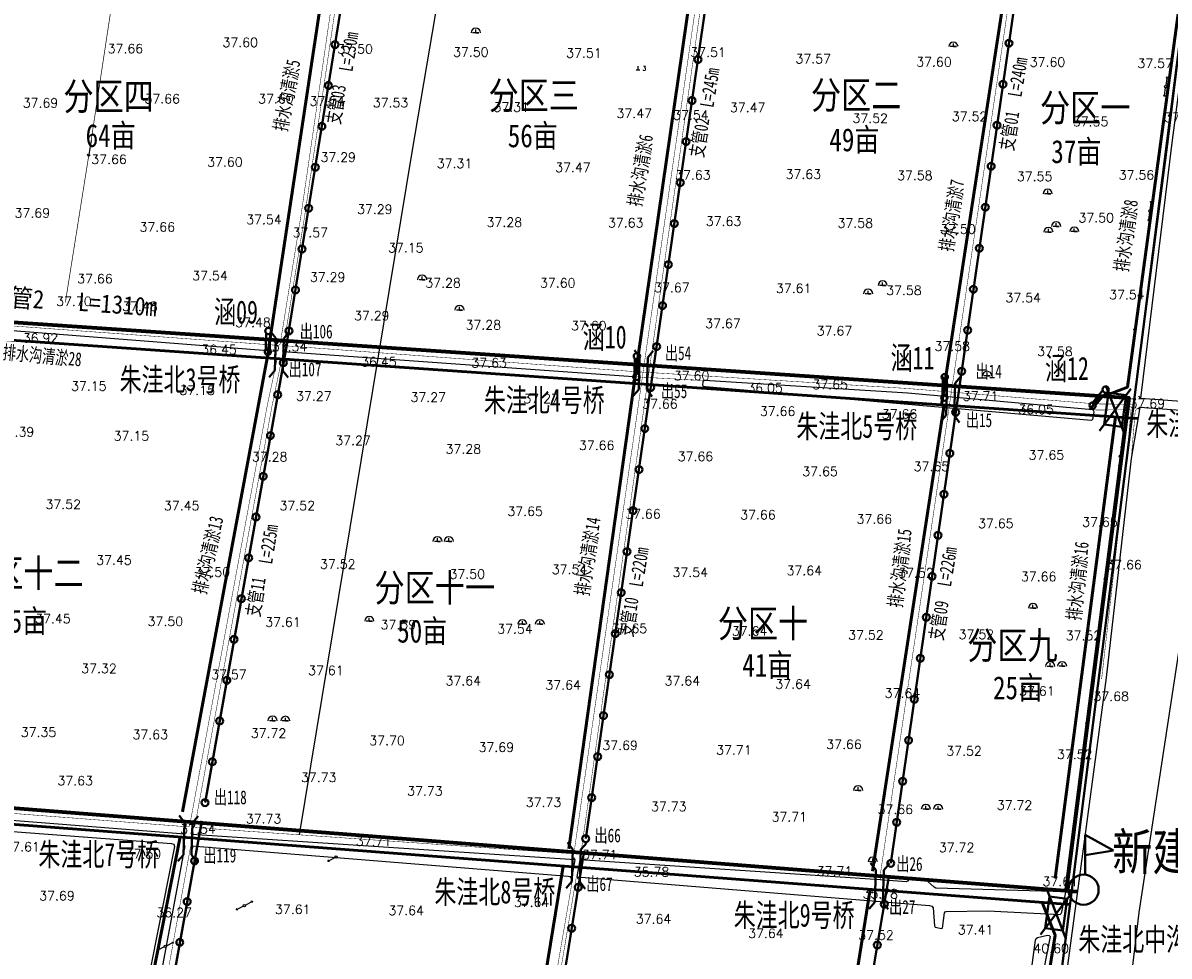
# Model space of a CAD drawing. Extents: x 464172 to 473094, y 3847158 to 3855433.
# Tile 56 of 98: x 466615 to 467113, y 3853882 to 3854288. Entities that reach past the tile are written whole.
import ezdxf
from ezdxf.enums import TextEntityAlignment as Align

# ---------------------------------------------------------------- set-up
doc = ezdxf.new("R2010")
doc.units = 0
doc.header["$PDMODE"] = 34
doc.header["$PDSIZE"] = 0.2
doc.linetypes.add('X3', pattern=[5, 4, -1])
doc.layers.get('0').update_dxf_attribs({"linetype": 'CONTINUOUS'})
doc.layers.get('Defpoints').update_dxf_attribs({"linetype": 'CONTINUOUS'})
for name, color, linetype in [('DLDW', 8, 'CONTINUOUS'), ('DLSS', 4, 'CONTINUOUS'), ('DMTZ', 3, 'CONTINUOUS'), ('GCD', 9, 'CONTINUOUS'), ('GXYZ', 8, 'CONTINUOUS'), ('SXSS', 5, 'CONTINUOUS'), ('排水沟', 5, 'CONTINUOUS')]:
    doc.layers.add(name, color=color, linetype=linetype)
doc.styles.get("Standard").update_dxf_attribs({"font": 'rs.shx', "bigfont": 'hztxt.shx'})
doc.linetypes.add('10411', pattern='A,2,[150,AAA.SHX,S=1,R=0,X=0,Y=1],2,[151,AAA.SHX,S=1,R=0,X=0,Y=3],1e-11', length=4)
doc.linetypes.add('10421', pattern='A,2,[150,AAA.SHX,S=0.5,R=0,X=0,Y=0.5],1e-11', length=2)
doc.linetypes.add('712B', pattern='A,4,-1,4,-1,4,-1,[167,AAA.SHX,S=0.5,R=0,X=0,Y=0],8,[168,AAA.SHX,S=0.5,R=0,X=0,Y=0],-1', length=24)
doc.linetypes.add('8352', pattern='A,1.5,[145,AAA.SHX,S=1,R=0,X=0,Y=1],1.5,-1,3,-1', length=8)
doc.dimstyles.new('ISO-25', dxfattribs={"dimtxt": 2.5, "dimasz": 2.5, "dimexe": 1.25, "dimexo": 0.625, "dimtad": 1, "dimtxsty": 'Standard', "dimcen": 2.5, "dimadec": 0, "dimazin": 0, "dimtfac": 1, "dimtmove": 0, "dimatfit": 3, "dimfxl": 1, "dimarcsym": 0})

# ---------------------------------------------------------------- blocks, each defined once
blk = doc.blocks.new('gc170')
at = {"linetype": 'Continuous'}
blk.add_circle((0, 0), 0.5, dxfattribs=at)
blk = doc.blocks.new('*U7')
at = {"linetype": 'Continuous'}
for points in [[(3.75, 0), (3.77, -0.1), (3.77, 0.1)], [(3.77, 0.1), (3.82, -0.18), (3.82, 0.18)], [(3.82, -0.18), (3.77, 0.1), (3.77, -0.1)], [(3.82, 0.18), (3.9, -0.23), (3.9, 0.23)], [(3.9, -0.23), (3.82, 0.18), (3.82, -0.18)], [(3.9, 0.23), (4, -0.25), (4, 0.25)], [(4, -0.25), (3.9, 0.23), (3.9, -0.23)], [(4, 0.25), (4.1, -0.23), (4.1, 0.23)], [(4.1, -0.23), (4, 0.25), (4, -0.25)], [(4.1, 0.23), (4.18, -0.18), (4.18, 0.18)], [(4.18, -0.18), (4.1, 0.23), (4.1, -0.23)], [(4.18, 0.18), (4.23, -0.1), (4.23, 0.1)], [(4.23, -0.1), (4.18, 0.18), (4.18, -0.18)], [(4.25, 0), (4.23, 0.1), (4.23, -0.1)]]:
    blk.add_solid(points, dxfattribs=at)
blk = doc.blocks.new('gc013c')
at = {"linetype": 'Continuous', "flags": 128}
blk.add_lwpolyline([(3.75, 0), (0.5, 0)], dxfattribs=at)
at = {"linetype": 'Continuous'}
blk.add_circle((4, 0), 0.25, dxfattribs=at)
blk.add_blockref('*U7', (0, 0), dxfattribs=at)
blk = doc.blocks.new('gc110')
at = {"linetype": 'Continuous'}
for points in [[(0, 0), (1.35, 0), (-1.35, 0)], [(0, 0), (0, 1.4)]]:
    blk.add_lwpolyline(points, dxfattribs=at)
blk.add_arc((0, 0), 2, 0, 180, dxfattribs=at)
blk = doc.blocks.new('gc086')
at = {"color": 8}
for p, q in [((0, 0), (7, 0)), ((7, 0), (6.18, 0.57)), ((7, 0), (6.18, -0.57))]:
    blk.add_line(p, q, dxfattribs=at)
blk = doc.blocks.new('gc013b')
at = {"linetype": 'Continuous'}
blk.add_line((0.5, 0), (4, 0), dxfattribs=at)
at = {"linetype": 'Continuous', "flags": 128}
blk.add_lwpolyline([(3.39, 0.35), (4, 0), (3.39, -0.35)], dxfattribs=at)
blk = doc.blocks.new('gc111')
for p, q in [((-0.8, 0), (0.8, 0)), ((0, 0), (0, 1.6))]:
    blk.add_line(p, q)
blk = doc.blocks.new('*D31')
at = {"color": 0, "lineweight": -2}
for p, q in [((467167.64, 3854375.41), (467193.1, 3854375.41)), ((467181.1, 3854360.41), (467181.1, 3853467.97)), ((467055.3, 3853452.97), (467193.1, 3853452.97))]:
    blk.add_line(p, q, dxfattribs=at)
at = {"color": 0, "lineweight": -3}
for points in [[(467178.6, 3854360.41), (467183.6, 3854360.41), (467181.1, 3854375.41)], [(467178.6, 3853467.97), (467183.6, 3853467.97), (467181.1, 3853452.97)]]:
    blk.add_solid(points, dxfattribs=at)
at = {"layer": 'Defpoints', "color": 0, "lineweight": -3}
for p in [(467157.64, 3854375.41), (467045.3, 3853452.97), (467181.1, 3853452.97)]:
    blk.add_point(p, dxfattribs=at)
at = {"color": 0, "lineweight": 9, "insert": (467173.1, 3853984.14), "char_height": 10, "attachment_point": 5, "rotation": 90}
blk.add_mtext('925m', dxfattribs=at)
blk = doc.blocks.new('han')
at = {"color": 1, "lineweight": 40, "flags": 128}
for points in [[(-9.7, 3.2), (10.3, 3.2)], [(-9.7, -1.9), (10.3, -1.9)]]:
    blk.add_lwpolyline(points, dxfattribs=at)
at = {"color": 1, "lineweight": 40}
for centre in [(-12.8, 0.7), (13.4, 0.7)]:
    blk.add_circle(centre, 4, dxfattribs=at)

msp = doc.modelspace()

# ---------------------------------------------------------------- linework, layer by layer
at = {"color": 1, "lineweight": 40}
for p, q in [((466725.08, 3854150.81), (466722.82, 3854153.8)), ((466725.08, 3854150.81), (466724.69, 3854136.83)), ((466728.6, 3854150.72), (466728.2, 3854136.73)), ((466728.6, 3854150.72), (466731.01, 3854153.57)), ((466883.21, 3854142.61), (466880.95, 3854145.6)), ((466886.73, 3854142.51), (466889.14, 3854145.37)), ((466883.21, 3854142.61), (466882.82, 3854128.62)), ((466886.73, 3854142.51), (466886.33, 3854128.52)), ((466724.69, 3854136.83), (466722.27, 3854133.97)), ((466728.2, 3854136.73), (466730.46, 3854133.74)), ((467016.79, 3854131.33), (467014.53, 3854134.32)), ((467016.79, 3854131.33), (467016.4, 3854117.35)), ((467020.31, 3854131.24), (467019.91, 3854117.25)), ((467020.31, 3854131.24), (467022.72, 3854134.09)), ((467093.94, 3854109.14), (467085.82, 3854130.28)), ((466882.82, 3854128.62), (466880.4, 3854125.76)), ((466886.33, 3854128.52), (466888.59, 3854125.53)), ((467083.1, 3854110.64), (467096.67, 3854128.78)), ((467085.13, 3854113.36), (467087.04, 3854127.11)), ((467087.04, 3854127.11), (467094.63, 3854126.06)), ((467092.72, 3854112.31), (467094.63, 3854126.06)), ((467094.63, 3854126.06), (467094.63, 3854126.06)), ((467016.4, 3854117.35), (467013.98, 3854114.49)), ((467019.91, 3854117.25), (467022.17, 3854114.26)), ((467085.13, 3854113.36), (467085.13, 3854113.36)), ((467085.13, 3854113.36), (467092.72, 3854112.31)), ((466685.37, 3853940.39), (466683.12, 3853943.38)), ((466688.89, 3853940.29), (466691.31, 3853943.15)), ((466685.37, 3853940.39), (466684.98, 3853926.4)), ((466688.89, 3853940.29), (466688.5, 3853926.3)), ((466854.16, 3853928.7), (466851.91, 3853931.69)), ((466857.68, 3853928.61), (466860.1, 3853931.46)), ((466684.98, 3853926.4), (466682.56, 3853923.54)), ((466688.5, 3853926.3), (466690.75, 3853923.31)), ((466854.16, 3853928.7), (466853.77, 3853914.72)), ((466857.68, 3853928.61), (466857.29, 3853914.62)), ((466985.82, 3853919.81), (466983.57, 3853922.8)), ((466989.34, 3853919.71), (466991.76, 3853922.57)), ((466985.82, 3853919.81), (466985.43, 3853905.82)), ((466989.34, 3853919.71), (466988.95, 3853905.72)), ((466853.77, 3853914.72), (466851.35, 3853911.86)), ((466857.29, 3853914.62), (466859.54, 3853911.63)), ((467068.28, 3853890.27), (467060.16, 3853911.42)), ((466985.43, 3853905.82), (466983.01, 3853902.96)), ((466988.95, 3853905.72), (466991.2, 3853902.73)), ((467057.44, 3853891.78), (467071.01, 3853909.91)), ((467059.47, 3853894.5), (467061.38, 3853908.24)), ((467061.38, 3853908.24), (467068.97, 3853907.19)), ((467067.06, 3853893.44), (467068.97, 3853907.19)), ((467068.97, 3853907.19), (467068.97, 3853907.19)), ((467059.47, 3853894.5), (467059.47, 3853894.5)), ((467059.47, 3853894.5), (467067.06, 3853893.44))]:
    msp.add_line(p, q, dxfattribs=at)
at = {"color": 3, "lineweight": 40}
msp.add_line((466657.74, 3853746.6), (466692.92, 3853941.12), dxfattribs=at)
at = {"color": 1, "linetype": 'Continuous', "lineweight": 40}
for p, q in [((467076.88, 3853917.74), (467076.88, 3853935.09)), ((467076.88, 3853935.09), (467089.1, 3853928.29)), ((467089.1, 3853928.29), (467076.88, 3853926.25))]:
    msp.add_line(p, q, dxfattribs=at)
at = {"color": 221, "linetype": '712B', "lineweight": 40, "ltscale": 3, "flags": 128}
msp.add_lwpolyline([(465977.55, 3853787.16), (466540.23, 3853740.56), (466789.66, 3853720.67), (466783.03, 3853644.31), (466780.04, 3853600.7), (466814.08, 3853597.39), (466806.33, 3853477.99), (466878.85, 3853478.59), (466878.68, 3853452.02), (467012.59, 3853452.16), (467130.12, 3854375.65), (466000.49, 3854395.61), (465986.85, 3854189.06), (465983.63, 3853992.83), (465977.55, 3853787.16)], close=True, dxfattribs=at)
at = {"color": 3, "lineweight": 40, "flags": 128}
for points in [[(466767.16, 3854379.59), (466730.09, 3854149.73)], [(466923.74, 3854377.42), (466889.4, 3854138.92)], [(467056.51, 3854368.1), (467022.2, 3854129.91)], [(466730.11, 3854149.72), (466694.33, 3853949.07)], [(466889.4, 3854138.92), (466859.8, 3853933.42)], [(467022.2, 3854129.91), (466992.36, 3853922.7)], [(466808.5, 3853478.06), (466818.81, 3853599.93), (466781.45, 3853602.44), (466789.72, 3853705.04), (466820.32, 3853709.87), (466826.06, 3853722.02), (466858.9, 3853927.17)], [(466991.5, 3853916.76), (466956.24, 3853707.46), (466941.04, 3853464.2)]]:
    msp.add_lwpolyline(points, dxfattribs=at)
at = {"color": 3, "linetype": 'Continuous'}
msp.add_lwpolyline([(466735.46, 3853935.05), (466784.29, 3854231.67), (466807.22, 3854366.52)], dxfattribs=at)
at = {"color": 1, "linetype": 'Continuous', "lineweight": 70, "flags": 128}
for points in [[(466004.3, 3854198.96), (467095.78, 3854124.92), (467068.41, 3853910.08)], [(467073.44, 3853910.33), (465997.24, 3853994.77)]]:
    msp.add_lwpolyline(points, dxfattribs=at)
at = {"color": 3, "lineweight": 40}
for centre in [(466750.84, 3854278.42), (467043.68, 3854279.02), (466908.55, 3854271.93), (466747.98, 3854260.64), (467041.11, 3854261.21), (466905.99, 3854254.12), (467038.55, 3854243.39), (466745.11, 3854242.87), (466903.42, 3854236.3), (466742.25, 3854225.1), (467035.98, 3854225.57), (466900.85, 3854218.48), (466739.38, 3854207.33), (467033.41, 3854207.76), (466898.29, 3854200.67), (466736.51, 3854189.56), (467030.85, 3854189.94), (466895.72, 3854182.85), (466733.65, 3854171.79), (467028.28, 3854172.13), (466893.16, 3854165.04), (466730.78, 3854154.02), (467025.72, 3854154.31), (467025.72, 3854154.31), (466890.59, 3854147.22), (466890.59, 3854147.22), (466728.41, 3854140.18), (467023.15, 3854136.49), (466888.03, 3854129.4), (466725.93, 3854126.27), (467020.58, 3854118.68), (466722.77, 3854108.55), (466885.46, 3854111.59), (467018.02, 3854100.86), (466882.89, 3854093.77), (466719.61, 3854090.83), (467015.45, 3854083.05), (466880.33, 3854075.95), (466716.45, 3854073.11), (467012.89, 3854065.23), (466713.29, 3854055.39), (466877.76, 3854058.14), (467010.32, 3854047.41), (466875.2, 3854040.32), (466710.13, 3854037.67), (467007.76, 3854029.6), (466706.97, 3854019.95), (466872.63, 3854022.51), (467005.19, 3854011.78), (466870.06, 3854004.69), (466703.81, 3854002.23), (467002.62, 3853993.96), (466700.65, 3853984.51), (466867.5, 3853986.87), (467000.06, 3853976.15), (466864.93, 3853969.06), (466697.49, 3853966.79), (466997.49, 3853958.33), (466694.33, 3853949.07), (466862.37, 3853951.24), (466994.93, 3853940.52), (466859.8, 3853933.42), (466689.77, 3853923.73), (466992.36, 3853922.7), (466856.51, 3853912.24), (466686.57, 3853906.02), (466989.51, 3853904.93), (466853.66, 3853894.46), (466683.37, 3853888.3), (466986.52, 3853887.18)]:
    msp.add_circle(centre, 1.5, dxfattribs=at)
at = {"color": 1, "linetype": 'Continuous', "lineweight": 40}
msp.add_circle((467076.13, 3853911.22), 6.56, dxfattribs=at)
at = {"layer": 'DLSS', "color": 8, "linetype": 'Continuous'}
for p, q in [((466725.28, 3854145.1), (466724.6, 3854145.83)), ((466728.23, 3854144.98), (466728.97, 3854145.66)), ((466725.15, 3854141.91), (466724.42, 3854141.24)), ((466728.11, 3854141.8), (466728.78, 3854141.06)), ((467100.84, 3854124.84), (467100.18, 3854125.6)), ((467100.53, 3854120.72), (467099.78, 3854120.07)), ((466685.62, 3853935.31), (466684.93, 3853936.04)), ((466688.58, 3853935.23), (466689.31, 3853935.92)), ((466685.48, 3853930.33), (466684.76, 3853929.64)), ((466688.44, 3853930.25), (466689.13, 3853929.52)), ((466855.23, 3853924.25), (466854.66, 3853925.07)), ((466857.28, 3853924.15), (466858.1, 3853924.72)), ((466853.91, 3853916.88), (466853.09, 3853916.31)), ((466855.96, 3853916.78), (466856.53, 3853915.96))]:
    msp.add_line(p, q, dxfattribs=at)
at = {"layer": 'DLSS', "color": 8, "linetype": 'Continuous', "const_width": 0.2}
for points in [[(466726.64, 3854147.91), (466726.98, 3854148.31), (466736.11, 3854204.63), (466761.44, 3854379.3), (466761.12, 3854380.57)], [(466919.4, 3854377.51), (466854.63, 3853926.81)], [(466687.76, 3853939.59), (466721.37, 3854121.51), (466725.7, 3854141.82)], [(466880.46, 3854134.12), (466911.36, 3854132.4)], [(467099.72, 3854120.45), (467099.1, 3854120.03), (467098.6, 3854119.26), (467096.86, 3854098.64)], [(467080.05, 3854119.69), (467080.05, 3854119.69), (467080.05, 3854119.69), (467083.54, 3854119.64), (467095.85, 3854119.75), (467096.62, 3854119.69)], [(466854.21, 3853916.63), (466826.52, 3853755.23), (466820.77, 3853721.08), (466819.86, 3853720.52)]]:
    msp.add_lwpolyline(points, dxfattribs=at)
at = {"layer": 'DLSS', "color": 8, "linetype": 'X3', "const_width": 0.2}
for points in [[(466764.12, 3854380.3), (466763.54, 3854379.48), (466737.67, 3854204.18), (466728.75, 3854149.16), (466728.66, 3854148.24), (466728.89, 3854147.85), (466729.48, 3854147.52)], [(466857.63, 3853926.6), (466921.48, 3854377.75), (466922.16, 3854378.73), (466923.71, 3854379.1), (467008.19, 3854378.23), (467128.93, 3854376.53), (467129.91, 3854376.39), (467130.12, 3854375.65), (467112.92, 3854235.37)], [(466987.78, 3853917.6), (467054.19, 3854368.58), (467054.88, 3854369.55), (467056.42, 3854369.92), (467140.91, 3854369.05), (467222.74, 3854367.9)], [(466729.48, 3854147.52), (466880.65, 3854136.35), (466999.5, 3854129), (467079.7, 3854122.43), (467082.76, 3854122.28), (467097.8, 3854122.13), (467098.22, 3854122.65), (467098.43, 3854123.81), (467112.92, 3854235.37)], [(465992.95, 3854198.75), (466319.44, 3854176.62), (466366.63, 3854174.4), (466577.29, 3854158.61), (466726.29, 3854147.7), (466726.64, 3854147.91)], [(466727.61, 3854141.46), (466723.51, 3854121.72), (466689.85, 3853938.51), (466690.36, 3853938.17), (466987.78, 3853917.6), (466987.79, 3853915.49)], [(467096.73, 3854119.3), (467096.62, 3854119.69), (467096.73, 3854119.3), (467094.86, 3854098.62), (467083.98, 3854002.71)], [(465983.63, 3853992.83), (465983.63, 3853992.83), (466202.09, 3853975.79), (466303.49, 3853967.91), (466687, 3853938.52), (466687.46, 3853938.64), (466687.64, 3853938.97), (466687.76, 3853939.59)], [(466688.07, 3853930.05), (466677.2, 3853869.93), (466663.03, 3853793.63), (466650.27, 3853733.54)], [(466942.78, 3853709.07), (466823.76, 3853718.39), (466823.04, 3853719.26), (466822.93, 3853720.68), (466828.59, 3853755.32), (466855.61, 3853916.22)]]:
    msp.add_lwpolyline(points, dxfattribs=at)
at = {"layer": 'DLSS', "color": 8, "linetype": 'Continuous'}
for points in [[(466725.15, 3854141.91), (466725.28, 3854145.1)], [(466728.23, 3854144.98), (466728.11, 3854141.8)], [(467134.07, 3854118.24), (467100.53, 3854120.72)], [(467100.84, 3854124.84), (467134.37, 3854122.36)], [(466685.48, 3853930.33), (466685.62, 3853935.31)], [(466688.58, 3853935.23), (466688.44, 3853930.25)], [(466853.91, 3853916.88), (466855.23, 3853924.25)], [(466857.28, 3853924.15), (466855.96, 3853916.78)]]:
    msp.add_lwpolyline(points, dxfattribs=at)
at = {"layer": 'DMTZ', "color": 8, "linetype": '10411'}
for points in [[(467131.03, 3854379.43), (467132.53, 3854378.44), (467132.54, 3854377.55), (467131.58, 3854366.39), (467114.43, 3854235.66), (467100.84, 3854124.84)], [(467100.53, 3854120.72), (467096.86, 3854098.64), (467085.94, 3854003.35), (467058.83, 3853801.67), (467058.24, 3853794.46), (467013.24, 3853451.4)]]:
    msp.add_lwpolyline(points, dxfattribs=at)
at = {"layer": 'DMTZ', "color": 8, "linetype": '10421'}
msp.add_lwpolyline([(467055.21, 3853889.34), (467055.52, 3853890.06), (467056.12, 3853890.5), (467060.43, 3853891.39), (467061.17, 3853891.34), (467061.59, 3853890.84), (467047.33, 3853817.72), (467047.01, 3853817.35), (467046.04, 3853817.32), (467045.76, 3853817.62), (467045.63, 3853818.28)], close=True, dxfattribs=at)
at = {"layer": 'SXSS', "color": 8, "linetype": 'Continuous', "const_width": 0.3}
msp.add_lwpolyline([(466633.65, 3854166.43), (466644.84, 3854236.75), (466665.25, 3854371.7)], dxfattribs=at)
at = {"layer": 'SXSS', "color": 8, "linetype": '8352'}
for points in [[(467159, 3854359.6), (467144.62, 3854227.37), (467133.18, 3854143.71), (467120.2, 3854032.4), (467100.2, 3853901.28), (467076.03, 3853698.86), (467045.92, 3853461.5)], [(466725.28, 3854145.11), (466579.06, 3854156.47), (466436.08, 3854165.23), (466435.16, 3854165.78), (466433.06, 3854166.81), (466431.43, 3854167), (466319.31, 3854173.91), (465992.35, 3854196.27)], [(465986.85, 3854189.06), (465986.85, 3854189.06), (466162.17, 3854177.33), (466319.51, 3854166.49), (466433.27, 3854160.79), (466435.55, 3854162.37), (466436.25, 3854162.8), (466437.1, 3854162.97), (466580.68, 3854152.13), (466725.15, 3854141.91)], [(466728.11, 3854141.8), (466879.73, 3854131.29), (466880.22, 3854131.59), (466880.79, 3854133.58), (466880.46, 3854134.12), (466728.23, 3854144.98)], [(467080.05, 3854119.69), (466999.81, 3854126.98), (466911.36, 3854132.4), (466910.66, 3854132.04), (466910.59, 3854130.3), (466911.01, 3854129.93), (466911.81, 3854129.83), (467079.39, 3854115.18), (467080.14, 3854115.55), (467080.8, 3854118.9), (467080.59, 3854119.38), (467080.05, 3854119.69)], [(466685.62, 3853935.31), (466303.83, 3853965.45), (466202.89, 3853972.97)], [(466202.56, 3853968.18), (466430.45, 3853950.05), (466679.71, 3853931.31), (466680.77, 3853930.99), (466681.02, 3853930.02), (466671.02, 3853879.37), (466655.11, 3853794.71), (466642.18, 3853731.65), (466610.57, 3853733.66), (466541.1, 3853738.36)], [(466855.23, 3853924.25), (466688.58, 3853935.23)], [(466645.85, 3853730.25), (466645.85, 3853730.25), (466647.21, 3853734.66), (466660.37, 3853793.81), (466674.54, 3853870.46), (466685.72, 3853930.3)], [(466688.44, 3853930.25), (466688.44, 3853930.25), (466688.44, 3853930.25), (466853.91, 3853916.88)], [(466855.96, 3853916.78), (467009.14, 3853904.38), (467010.19, 3853904.03), (467010.75, 3853903.34), (467011.41, 3853895.48), (467011.41, 3853895.48), (467011.41, 3853895.48), (467011.41, 3853895.48), (467011.65, 3853894.97), (467014.41, 3853894.32), (467014.82, 3853894.55), (467014.82, 3853894.55), (467015.68, 3853901.15), (467015.98, 3853901.6), (467016.44, 3853901.75), (467034.5, 3853902.05), (467065.95, 3853900.38), (467066.47, 3853900.84), (467066.75, 3853901.41), (467068.41, 3853910.08), (467067.95, 3853910.33), (467011.95, 3853911.91), (467011.26, 3853912.34), (467008.46, 3853914.74), (467007.52, 3853915.12), (467001.74, 3853916.51), (467001.22, 3853916.46), (467001.22, 3853916.46), (467000.81, 3853916.35), (466999.55, 3853914.92), (466999.05, 3853914.69), (466987.79, 3853915.49), (466987.79, 3853915.49), (466857.28, 3853924.15)]]:
    msp.add_lwpolyline(points, dxfattribs=at)
at = {"layer": '排水沟', "linetype": 'Continuous', "lineweight": 50, "flags": 128}
for points in [[(466721.41, 3854142.18), (466756.53, 3854375.57)], [(467078.79, 3854119.81), (467082.82, 3854124.81), (467095.2, 3854129.57), (467128.35, 3854374.21)], [(466880.76, 3854131.22), (466915.9, 3854373.81)], [(467014.45, 3854121.93), (467052.45, 3854370.46)], [(465987.13, 3854193.3), (467099.75, 3854116.01)], [(466721.41, 3854142.18), (466684.6, 3853945.04)], [(466880.76, 3854131.22), (466852.46, 3853928.95)], [(467015.51, 3854121.86), (466984.4, 3853919.27)], [(467090.02, 3854116.68), (467063.79, 3853916.08)], [(465983.46, 3853987.2), (467070.2, 3853904.78)], [(466683.51, 3853934.11), (466643.9, 3853732.82)], [(466850, 3853921.48), (466817.83, 3853724.38)], [(466983.35, 3853911.37), (466951.26, 3853709.96)], [(467058.21, 3853905.69), (467063.79, 3853891.41), (467026.77, 3853662.55)]]:
    msp.add_lwpolyline(points, dxfattribs=at)

# ---------------------------------------------------------------- block references
at = {"color": 3, "lineweight": -3, "zscale": 0.3429999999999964}
for p, xscale, yscale, rotation in [((466721.97, 3854149.33), 0.3429999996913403, 0.3429999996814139, 88.7191769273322), ((466882.16, 3854138.46), 0.3429999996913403, 0.3429999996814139, 88.7191769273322), ((467015.95, 3854129.38), 0.3429999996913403, 0.3429999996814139, 88.7191769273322), ((467083.05, 3854124.83), 0.3429999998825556, 0.3429999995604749, 50.74317829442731)]:
    msp.add_blockref('han', p, dxfattribs=dict(at, xscale=xscale, yscale=yscale, rotation=rotation))
at = {"layer": 'DLDW', "color": 8, "linetype": 'Continuous'}
for name, p in [('gc110', (466811.99, 3854283.55)), ('gc110', (467019.57, 3854277.54)), ('gc111', (466882.54, 3854267.48)), ('gc110', (467060.55, 3854213.56)), ('gc110', (467064.21, 3854199.39)), ('gc110', (467060.86, 3854196.92)), ('gc110', (467072.1, 3854197.15)), ('gc110', (466788.68, 3854176.22)), ('gc110', (466988.82, 3854173.71)), ('gc110', (466982.5, 3854170.09)), ('gc110', (466804.94, 3854163.09)), ('gc110', (467034.21, 3854134.45)), ('gc110', (466795.34, 3854062.49)), ('gc110', (466800.26, 3854062.57)), ('gc110', (467054.14, 3854033.55)), ('gc110', (466765.73, 3854027.91)), ('gc110', (466832.24, 3854026.54)), ('gc110', (466839.82, 3854026.54)), ('gc110', (467066.84, 3854008.29)), ('gc110', (467061.64, 3854008.23)), ('gc110', (466723.68, 3853984.64)), ('gc110', (466729.26, 3853984.54)), ('gc110', (466978.15, 3853954.38)), ('gc110', (467007.62, 3853946.18)), ('gc110', (467012.93, 3853946.21)), ('gc110', (466984.52, 3853923.33))]:
    msp.add_blockref(name, p, dxfattribs=at)
at = {"layer": 'GXYZ', "color": 8, "linetype": 'Continuous'}
for name, p, rotation in [('gc013c', (467111.82, 3854260.17), 82.85160331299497), ('gc013c', (467111.82, 3854260.17), 262.8516033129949), ('gc013c', (467104.93, 3854206.09), 82.85160331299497), ('gc013c', (467104.93, 3854206.09), 262.8516033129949), ('gc013c', (467098.47, 3854154.52), 82.85160331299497), ('gc013c', (467098.47, 3854154.52), 262.8516033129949), ('gc013c', (467092.17, 3854099.52), 82.85160331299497), ('gc013c', (467092.17, 3854099.52), 262.8516033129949), ('gc013c', (467085.64, 3854046.29), 82.85160331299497), ('gc013c', (467085.64, 3854046.29), 262.8516033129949), ('gc013c', (467077.69, 3853983.51), 82.85160331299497), ('gc013c', (467077.69, 3853983.51), 262.8516033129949), ('gc013b', (466751.28, 3853925.4), 207.9258927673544), ('gc013b', (466711.46, 3853904.29), 27.92589276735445), ('gc013b', (466711.46, 3853904.29), 207.2054897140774), ('gc013b', (466677.09, 3853886.62), 207.0216544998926), ('gc013b', (466677.09, 3853886.62), 27.20548971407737)]:
    msp.add_blockref(name, p, dxfattribs=dict(at, rotation=rotation))
for p in [(467111.82, 3854260.17), (467104.93, 3854206.09), (467098.47, 3854154.52), (467092.17, 3854099.52), (467085.64, 3854046.29), (467077.69, 3853983.51), (466751.28, 3853925.4), (466711.46, 3853904.29), (466677.09, 3853886.62)]:
    msp.add_blockref('gc170', p, dxfattribs=at)
at = {"layer": 'SXSS', "color": 8, "linetype": 'Continuous', "rotation": 260.9526608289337}
msp.add_blockref('gc086', (466644.84, 3854236.75), dxfattribs=at)

# ---------------------------------------------------------------- texts
at = {"color": 3, "lineweight": 40, "char_height": 6, "width": 34.7286, "attachment_point": 1, "rotation": 80.88}
for s, insert in [('{\\fSimHei|b0|i0|c134|p2;\\W0.7;L=230m}', (466752.43, 3854267.34, 0.07)), ('{\\fSimHei|b0|i0|c134|p2;\\W0.7;L=240m}', (467043.18, 3854256.29)), ('{\\fSimHei|b0|i0|c134|p2;\\W0.7;L=245m}', (466909.32, 3854251.75)), ('{\\fSimHei|b0|i0|c134|p2;\\W0.7;支管03}', (466747, 3854244.45, 0.07)), ('{\\fSimHei|b0|i0|c134|p2;\\W0.7;支管02}', (466904.91, 3854230.03)), ('{\\fSimHei|b0|i0|c134|p2;\\W0.7;支管01}', (467039.61, 3854232.96)), ('{\\fSimHei|b0|i0|c134|p2;\\W0.7;L=225m}', (466717.52, 3854053.35, -37.52)), ('{\\fSimHei|b0|i0|c134|p2;\\W0.7;L=220m}', (466878.57, 3854043.43)), ('{\\fSimHei|b0|i0|c134|p2;\\W0.7;L=226m}', (467012.53, 3854043.54)), ('{\\fSimHei|b0|i0|c134|p2;\\W0.7;支管11}', (466712.09, 3854030.46, -37.52)), ('{\\fSimHei|b0|i0|c134|p2;\\W0.7;支管10}', (466874.15, 3854021.71)), ('{\\fSimHei|b0|i0|c134|p2;\\W0.7;支管09}', (467008.96, 3854020.21))]:
    msp.add_mtext(s, dxfattribs=dict(at, insert=insert))
at = {"color": 1, "linetype": 'Continuous', "lineweight": 50, "attachment_point": 1}
for s, insert, char_height in [('{\\fSimSun|b0|i0|c134|p2;\\W0.8;分区四}', (466632.79, 3854261.9, -74.63), 12), ('{\\fSimSun|b0|i0|c134|p2;\\W0.8;分区三}', (466817.57, 3854262.33, -0.08), 12), ('{\\fSimSun|b0|i0|c134|p2;\\W0.8;分区二}', (466957.68, 3854262.46), 12), ('{\\fSimSun|b0|i0|c134|p2;\\W0.8;分区一}', (467057.21, 3854256.96), 12), ('{\\fSimSun|b0|i0|c134|p2;\\W0.8;64亩}', (466642.46, 3854243.91, 37.66), 10), ('{\\fSimSun|b0|i0|c134|p2;\\W0.8;56亩}', (466825.9, 3854243.81), 10), ('{\\fSimSun|b0|i0|c134|p2;\\W0.8;49亩}', (466965.64, 3854242.07), 10), ('{\\fSimSun|b0|i0|c134|p2;\\W0.8;37亩}', (467062.1, 3854236.94), 10), ('{\\fSimHei|b0|i0|c134|p2;\\W0.7;涵09}', (466698.28, 3854167.23, -0.26), 10), ('{\\fSimHei|b0|i0|c134|p2;\\W0.7;涵10}', (466858.48, 3854156.37, -0.26), 10), ('{\\fSimHei|b0|i0|c134|p2;\\W0.7;涵11}', (466992.27, 3854147.29, -0.26), 10), ('{\\fSimHei|b0|i0|c134|p2;\\W0.7;涵12}', (467059.37, 3854142.74, -0.26), 10), ('{\\fSimHei|b0|i0|c134|p2;\\W0.7;朱洼北3号桥}', (466657.22, 3854137.9, -0.5), 10), ('{\\fSimHei|b0|i0|c134|p2;\\W0.7;朱洼北4号桥}', (466815.53, 3854128.91, -37.65), 10), ('{\\fSimHei|b0|i0|c134|p2;\\W0.7;朱洼北1号涵闸}', (467103.35, 3854118.63, -37.65), 10), ('{\\fSimHei|b0|i0|c134|p2;\\W0.7;朱洼北5号桥}', (466951.32, 3854117.55, -37.65), 10), ('{\\fSimSun|b0|i0|c134|p2;\\W0.8;分区十二}', (466589.23, 3854054.78), 12), ('{\\fSimSun|b0|i0|c134|p2;\\W0.8;分区十一}', (466768, 3854048.39, -0.21), 12), ('{\\fSimSun|b0|i0|c134|p2;\\W0.8;55亩}', (466603.96, 3854032.93, 37.66), 10), ('{\\fSimSun|b0|i0|c134|p2;\\W0.8;分区十}', (466917.2, 3854032.86, -37.66), 12), ('{\\fSimSun|b0|i0|c134|p2;\\W0.8;50亩}', (466777.84, 3854028.58, 37.66), 10), ('{\\fSimSun|b0|i0|c134|p2;\\W0.8;分区九}', (467025.61, 3854023.37), 12), ('{\\fSimSun|b0|i0|c134|p2;\\W0.8;41亩}', (466927.83, 3854013.82, 37.66), 10), ('{\\fSimSun|b0|i0|c134|p2;\\W0.8;25亩}', (467036.78, 3854003.95, 37.66), 10), ('{\\fSimSun|b0|i0|c134|p2;\\W0.8;新建朱洼站}', (467088.6, 3853935.65), 16), ('{\\fSimHei|b0|i0|c134|p2;\\W0.7;朱洼北7号桥}', (466621.92, 3853931.54, -37.65), 10), ('{\\fSimHei|b0|i0|c134|p2;\\W0.7;朱洼北8号桥}', (466794.04, 3853915.26, -37.65), 10), ('{\\fSimHei|b0|i0|c134|p2;\\W0.7;朱洼北9号桥}', (466924.11, 3853905.17, -75.31), 10), ('{\\fSimHei|b0|i0|c134|p2;\\W0.7;朱洼北中沟节制闸}', (467073.84, 3853894.61, 75), 10)]:
    msp.add_mtext(s, dxfattribs=dict(at, insert=insert, char_height=char_height))
at = {"color": 1, "linetype": 'Continuous', "lineweight": 50, "char_height": 8, "width": 34.7286, "attachment_point": 1, "rotation": 355.8267}
for s, insert in [('{\\fSimHei|b0|i0|c134|p2;\\W0.9;干管2}', (466600.23, 3854173.37)), ('{\\fSimHei|b0|i0|c134|p2;\\W0.9;L=1310m}', (466639.5, 3854170.75))]:
    msp.add_mtext(s, dxfattribs=dict(at, insert=insert))
at = {"color": 3, "lineweight": 40, "char_height": 6, "width": 34.7286, "attachment_point": 1}
for s, insert in [('{\\fSimHei|b0|i0|c134|p2;\\W0.7;出106}', (466735.49, 3854156.76)), ('{\\fSimHei|b0|i0|c134|p2;\\W0.7;出54}', (466894.17, 3854147.35)), ('{\\fSimHei|b0|i0|c134|p2;\\W0.7;出107}', (466730.64, 3854140.32)), ('{\\fSimHei|b0|i0|c134|p2;\\W0.7;出14}', (467029.17, 3854139.4)), ('{\\fSimHei|b0|i0|c134|p2;\\W0.7;出55}', (466892.47, 3854130.82)), ('{\\fSimHei|b0|i0|c134|p2;\\W0.7;出15}', (467024.96, 3854118.24)), ('{\\fSimHei|b0|i0|c134|p2;\\W0.7;出118}', (466698.17, 3853954.36)), ('{\\fSimHei|b0|i0|c134|p2;\\W0.7;出66}', (466863.56, 3853937.8)), ('{\\fSimHei|b0|i0|c134|p2;\\W0.7;出119}', (466693.61, 3853929.03)), ('{\\fSimHei|b0|i0|c134|p2;\\W0.7;出26}', (466994.73, 3853925.4)), ('{\\fSimHei|b0|i0|c134|p2;\\W0.7;出67}', (466860.04, 3853916.65)), ('{\\fSimHei|b0|i0|c134|p2;\\W0.7;出27}', (466991.62, 3853906.72))]:
    msp.add_mtext(s, dxfattribs=dict(at, insert=insert))
at = {"layer": 'DLDW', "color": 8, "linetype": 'Continuous', "width": 0.8}
msp.add_text('3', height=2, dxfattribs=at).set_placement((466885.27, 3854268.1), align=Align.MIDDLE)
at = {"layer": 'GCD', "color": 8, "linetype": 'Continuous'}
for s, p in [('37.66', (466659.73, 3854276.67, 37.66)), ('37.60', (466709.62, 3854279.34, 37.6)), ('37.50', (466759.56, 3854276.52, 37.5)), ('37.50', (466809.84, 3854275.15, 37.5)), ('37.51', (466858.98, 3854274.72, 37.51)), ('37.51', (466912.95, 3854275.1, 37.51)), ('37.57', (466958.63, 3854272.24, 37.57)), ('37.60', (467011.13, 3854270.89, 37.6)), ('37.60', (467060.45, 3854270.8, 37.6)), ('37.57', (467107.25, 3854270.26, 37.57)), ('37.69', (466622.82, 3854253.1, 37.69)), ('37.66', (466675.71, 3854254.86, 37.66)), ('37.60', (466725.1, 3854254.86, 37.6)), ('37.54', (466747.45, 3854253.87, 37.54)), ('37.53', (466774.94, 3854253.17, 37.53)), ('37.31', (466827.38, 3854251.24, 37.31)), ('37.47', (466880.89, 3854248.57, 37.47)), ('37.54', (466905.46, 3854247.76, 37.54)), ('37.47', (466930.17, 3854251.08, 37.47)), ('37.52', (467026.57, 3854247.19, 37.52)), ('37.52', (466983.41, 3854246.4, 37.52)), ('37.55', (467079.19, 3854244.98, 37.55)), ('37.50', (467118.93, 3854246.77, 37.5)), ('37.66', (466652.63, 3854228.56, 37.66)), ('37.60', (466702.98, 3854227.42, 37.6)), ('37.29', (466752.21, 3854229.48, 37.29)), ('37.31', (466802.74, 3854226.77, 37.31)), ('37.47', (466854.21, 3854225.05, 37.47)), ('37.63', (466954.37, 3854222.07, 37.63)), ('37.63', (466906.35, 3854221.75, 37.63)), ('37.58', (467002.79, 3854221.54, 37.58)), ('37.55', (467054.87, 3854221.14, 37.55)), ('37.56', (467099.12, 3854221.77, 37.56)), ('37.69', (466619.29, 3854205.26, 37.69)), ('37.54', (466719.95, 3854202.4, 37.54)), ('37.29', (466768.12, 3854206.9, 37.29)), ('37.50', (467081.63, 3854203.15, 37.5)), ('37.66', (466673.6, 3854199.17, 37.66)), ('37.28', (466824.41, 3854201.22, 37.28)), ('37.63', (466877.16, 3854200.97, 37.63)), ('37.63', (466919.68, 3854201.66, 37.63)), ('37.58', (466976.91, 3854200.86, 37.58)), ('37.50', (467021.52, 3854198.25, 37.5)), ('37.57', (466740.08, 3854196.74, 37.57)), ('37.15', (466781.59, 3854190.14, 37.15)), ('37.54', (466696.5, 3854178.01, 37.54)), ('37.29', (466747.61, 3854177.39, 37.29)), ('37.66', (466646.52, 3854176.69, 37.66)), ('37.28', (466797.79, 3854174.88, 37.28)), ('37.60', (466847.61, 3854174.88, 37.6)), ('37.67', (466897.23, 3854172.84, 37.67)), ('37.61', (466950.16, 3854172.51, 37.61)), ('37.58', (466998.06, 3854171.66, 37.58)), ('37.54', (467049.9, 3854168.44, 37.54)), ('37.54', (467094.94, 3854169.77, 37.54)), ('37.70', (466637.37, 3854166.86, 37.7)), ('37.48', (466666.02, 3854164.71, 37.48)), ('37.48', (466715.19, 3854157.69, 37.48)), ('37.29', (466766.81, 3854160.65, 37.29)), ('37.67', (466919.44, 3854157.25, 37.67)), ('37.28', (466815.27, 3854156.63, 37.28)), ('37.60', (466861.12, 3854156.27, 37.6)), ('37.67', (466967.87, 3854154.05, 37.67)), ('36.92', (466622.83, 3854150.93, 36.92)), ('37.34', (466731.09, 3854147.16, 37.34)), ('37.58', (467019.05, 3854147.37, 37.58)), ('36.45', (466700.42, 3854145.89, 36.45)), ('37.58', (467063.68, 3854145.12, 37.58)), ('36.45', (466769.89, 3854140.55, 36.45)), ('37.63', (466817.8, 3854140.13, 37.63)), ('37.60', (466905.8, 3854134.54, 37.6)), ('37.15', (466643.83, 3854130.03, 37.15)), ('37.15', (466690.94, 3854128.2, 37.15)), ('36.05', (466937.73, 3854129.26, 36.05)), ('37.65', (466966.02, 3854130.72, 37.65)), ('37.27', (466741.6, 3854125.68, 37.27)), ('37.27', (466791.33, 3854125.2, 37.27)), ('37.27', (466840.41, 3854124.56, 37.27)), ('37.66', (466891.99, 3854122.28, 37.66)), ('37.71', (467031.34, 3854125.66, 37.71)), ('37.69', (467103.85, 3854122.46, 37.69)), ('37.66', (466943.17, 3854119.11, 37.66)), ('37.66', (466996.14, 3854117.92, 37.66)), ('36.05', (467055.51, 3854119.88, 36.05)), ('37.39', (466612.41, 3854110.14, 37.39)), ('37.15', (466662.35, 3854108.4, 37.15)), ('37.27', (466758.66, 3854106.39, 37.27)), ('37.28', (466806.61, 3854102.69, 37.28)), ('37.66', (466864.55, 3854104.3, 37.66)), ('37.28', (466722.44, 3854099.31, 37.28)), ('37.66', (466907.46, 3854099.48, 37.66)), ('37.65', (467060, 3854100.1, 37.65)), ('37.65', (466961.62, 3854092.94, 37.65)), ('37.65', (467010.02, 3854095.12, 37.65)), ('37.52', (466632.72, 3854078.65, 37.52)), ('37.45', (466684.2, 3854078.06, 37.45)), ('37.52', (466734.43, 3854078.06, 37.52)), ('37.65', (466833.45, 3854075.64, 37.65)), ('37.66', (466884.63, 3854074.5, 37.66)), ('37.66', (466934.62, 3854074.11, 37.66)), ('37.66', (466985.21, 3854072.29, 37.66)), ('37.65', (467037.99, 3854070.34, 37.65)), ('37.65', (467083.22, 3854070.94, 37.65)), ('37.45', (466654.74, 3854054.41, 37.45)), ('37.52', (466752.02, 3854052.67, 37.52)), ('37.50', (466697.52, 3854049.2, 37.5)), ('37.50', (466808.29, 3854048.33, 37.5)), ('37.54', (466852.72, 3854050.38, 37.54)), ('37.54', (466905.24, 3854049.13, 37.54)), ('37.64', (466954.78, 3854049.87, 37.64)), ('37.52', (467003.3, 3854048.87, 37.52)), ('37.66', (467093.74, 3854052.43, 37.66)), ('37.66', (467056.64, 3854047.28, 37.66)), ('37.45', (466628.22, 3854028.99, 37.45)), ('37.50', (466677.11, 3854027.81, 37.5)), ('37.61', (466728.2, 3854027.46, 37.61)), ('37.59', (466778.36, 3854026.38, 37.59)), ('37.54', (466829.03, 3854024.52, 37.54)), ('37.65', (466878.79, 3854024.72, 37.65)), ('37.64', (466931.02, 3854023.63, 37.64)), ('37.52', (466981.54, 3854021.88, 37.52)), ('37.52', (467029.56, 3854022.13, 37.52)), ('37.52', (467076.08, 3854021.63, 37.52)), ('37.32', (466648.26, 3854007.34, 37.32)), ('37.57', (466704.73, 3854004.69, 37.57)), ('37.61', (466746.83, 3854006.49, 37.61)), ('37.64', (466806.58, 3854002, 37.64)), ('37.64', (466849.96, 3854000.16, 37.64)), ('37.64', (466901.78, 3854001.98, 37.64)), ('37.64', (466949.89, 3854000.55, 37.64)), ('37.64', (466997.4, 3853996.65, 37.64)), ('37.61', (467055.85, 3853997.53, 37.61)), ('37.68', (467088.14, 3853995.24, 37.68)), ('37.35', (466621.96, 3853979.64, 37.35)), ('37.63', (466670.52, 3853978.63, 37.63)), ('37.72', (466721.93, 3853979.22, 37.72)), ('37.70', (466773.43, 3853976.03, 37.7)), ('37.69', (466820.93, 3853973.13, 37.69)), ('37.69', (466874.74, 3853973.94, 37.69)), ('37.66', (466972.03, 3853974.37, 37.66)), ('37.71', (466924.15, 3853971.91, 37.71)), ('37.52', (467024.2, 3853971.51, 37.52)), ('37.52', (467072.31, 3853970.03, 37.52)), ('37.63', (466637.91, 3853958.58, 37.63)), ('37.73', (466743.73, 3853960.01, 37.73)), ('37.73', (466789.88, 3853954.11, 37.73)), ('37.73', (466841.44, 3853949.2, 37.73)), ('37.72', (467046.12, 3853947.95, 37.72)), ('37.73', (466895.87, 3853947.36, 37.73)), ('37.66', (466994.35, 3853946.11, 37.66)), ('37.73', (466719.79, 3853942.03, 37.73)), ('37.71', (466948.25, 3853942.86, 37.71)), ('37.54', (466691.28, 3853937.57, 37.54)), ('37.61', (466614.83, 3853929.85, 37.61)), ('37.71', (466767.56, 3853932.25, 37.71)), ('37.72', (467020.95, 3853929.55, 37.72)), ('37.50', (466667.56, 3853926.79, 37.5)), ('37.71', (466865.86, 3853926.46, 37.71)), ('35.78', (466888.39, 3853918.94, 35.78)), ('37.71', (466967.88, 3853919.22, 37.71)), ('37.61', (467065.97, 3853914.8, 37.61)), ('37.69', (466630, 3853908.58, 37.69)), ('35.78', (466987.79, 3853909.45, 35.78)), ('37.64', (466836.27, 3853905.78, 37.64)), ('36.27', (466680.92, 3853901.3, 36.27)), ('37.61', (466732.46, 3853902.68, 37.61)), ('37.64', (466781.73, 3853902.18, 37.64)), ('37.64', (466889.25, 3853898.54, 37.64)), ('37.41', (467029.19, 3853893.79, 37.41)), ('37.64', (466938.09, 3853892.26, 37.64)), ('37.52', (466985.93, 3853891.5, 37.52)), ('40.60', (467062.08, 3853885.68, 40.6))]:
    msp.add_text(s, height=4, dxfattribs=at).set_placement(p, align=Align.MIDDLE)
at = {"layer": '排水沟', "linetype": 'Continuous', "lineweight": 50, "char_height": 6, "width": 74.094, "attachment_point": 1}
for s, insert, rotation in [('{\\fSimHei|b0|i0|c134|p2;\\W0.7;排水沟清淤5}', (466723.96, 3854241.4, 75.15), 79.0808), ('{\\fSimHei|b0|i0|c134|p2;\\W0.7;排水沟清淤6}', (466877.94, 3854208.65, 75.15), 80.4469), ('{\\fSimHei|b0|i0|c134|p2;\\W0.7;排水沟清淤7}', (467013.36, 3854189.06, 75.15), 80.7987), ('{\\fSimHei|b0|i0|c134|p2;\\W0.7;排水沟清淤8}', (467089.41, 3854180.22, 75.15), 81.876), ('{\\fSimHei|b0|i0|c134|p2;\\W0.7;排水沟清淤28}', (466606.77, 3854147.83), 354.5429), ('{\\fSimHei|b0|i0|c134|p2;\\W0.7;排水沟清淤13}', (466688.76, 3854040.54, 75.15), 76.9074), ('{\\fSimHei|b0|i0|c134|p2;\\W0.7;排水沟清淤14}', (466855.05, 3854039.49, 75.15), 81.1947), ('{\\fSimHei|b0|i0|c134|p2;\\W0.7;排水沟清淤15}', (466991.12, 3854034.28, 75.15), 82.6093), ('{\\fSimHei|b0|i0|c134|p2;\\W0.7;排水沟清淤16}', (467068.74, 3854028.55, 75.15), 83.8093)]:
    msp.add_mtext(s, dxfattribs=dict(at, insert=insert, rotation=rotation))

# ---------------------------------------------------------------- dimensions: what is measured, and where the dimension line sits
at = {"color": 7, "lineweight": 9}
dim = msp.add_linear_dim(base=(467181.1, 3853452.97), p1=(467157.64, 3854375.41), p2=(467045.3, 3853452.97), angle=90, text='925m', dimstyle='ISO-25', override={"dimtxt": 10, "dimasz": 15, "dimexe": 12, "dimexo": 10, "dimgap": 3, "dimdec": 0}, dxfattribs=at)
dim.commit()
dim.dimension.update_dxf_attribs({"geometry": '*D31', "text_midpoint": (467181.1, 3853984.14), "dimtype": 160})

doc.saveas('drawing.dxf')
